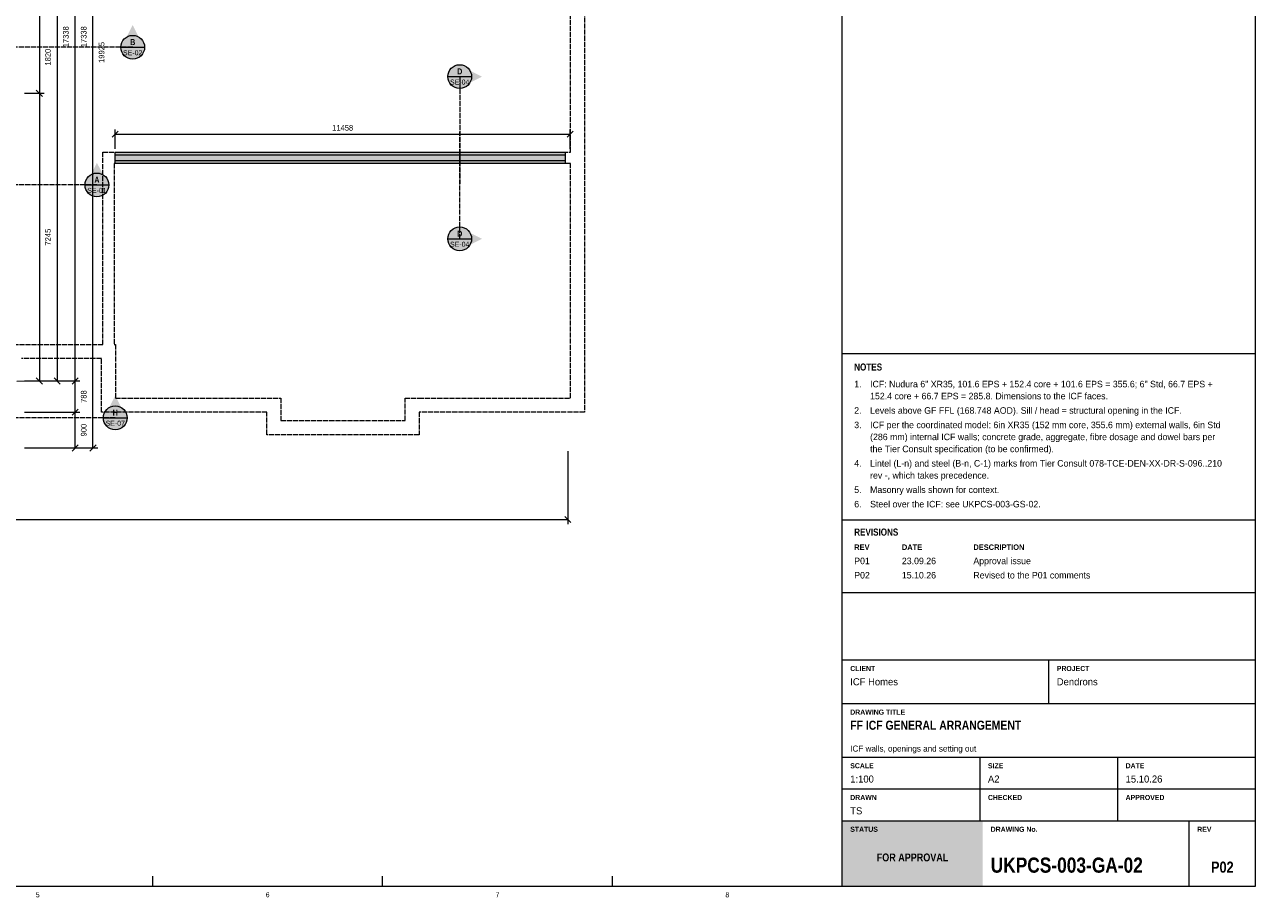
# Model space of a CAD drawing. Header units: millimetres. Extents: x 17 to 587, y 4 to 415.
# Tile 3 of 4: x 277 to 587, y 4 to 224. Entities that reach past the tile are written whole.
import ezdxf
from ezdxf.enums import TextEntityAlignment as Align

# ---------------------------------------------------------------- set-up
doc = ezdxf.new("R2010")
doc.units = ezdxf.units.MM
doc.linetypes.add('DASHED', pattern=[1.524, 1.27, -0.254])
for name, color, linetype in [('FILL-C_B2B2B5', 7, 'Continuous'), ('FILL-EPS', 7, 'Continuous'), ('FILL-RED', 7, 'Continuous'), ('FILL-TEAL', 7, 'Continuous'), ('FILL-WHITE', 7, 'Continuous'), ('LINE-C_85297A', 7, 'Continuous'), ('LINE-INK', 7, 'Continuous'), ('LINE-RED', 7, 'Continuous'), ('LINE-RED-DASH', 7, 'DASHED'), ('LINE-STEEL_GREY', 7, 'Continuous'), ('LINE-STEEL_GREY-DASH', 7, 'DASHED'), ('TEXT-EPS', 7, 'Continuous'), ('TEXT-INK', 7, 'Continuous'), ('TEXT-RED', 7, 'Continuous'), ('TEXT-STEEL_GREY', 7, 'Continuous'), ('TEXT-WHITE', 7, 'Continuous')]:
    doc.layers.add(name, color=color, linetype=linetype)
doc.styles.add('OpenSansCondensed-Bold', font='OpenSansCondensed-Bold.ttf')

msp = doc.modelspace()

# ---------------------------------------------------------------- hatches: boundary and pattern name
at = {"layer": 'FILL-C_B2B2B5', "true_color": 0xb2b2b5}
h = msp.add_hatch(color=256, dxfattribs=at)
h.dxf.hatch_style = 1
h.paths.add_polyline_path([(413.21, 189.71), (299.92, 189.71), (299.92, 191.23), (413.21, 191.23)])
at = {"layer": 'FILL-EPS', "true_color": 0xccffff}
h = msp.add_hatch(color=256, dxfattribs=at)
h.dxf.hatch_style = 1
h.paths.add_polyline_path([(413.21, 191.23), (299.92, 191.23), (299.92, 191.9), (413.21, 191.9)])
h = msp.add_hatch(color=256, dxfattribs=at)
h.dxf.hatch_style = 1
h.paths.add_polyline_path([(413.21, 189.04), (299.92, 189.04), (299.92, 189.71), (413.21, 189.71)])
at = {"layer": 'FILL-RED', "true_color": 0xb81a1f}
h = msp.add_hatch(color=256, dxfattribs=at)
h.dxf.hatch_style = 1
h.paths.add_polyline_path([(304.34, 223.89), (301.49, 218.29), (307.19, 218.29)])
h = msp.add_hatch(color=256, dxfattribs=at)
h.dxf.hatch_style = 1
h.paths.add_polyline_path([(392.27, 210.9), (386.67, 213.75), (386.67, 208.05)])
h = msp.add_hatch(color=256, dxfattribs=at)
h.dxf.hatch_style = 1
h.paths.add_polyline_path([(295.34, 189.21), (292.49, 183.61), (298.19, 183.61)])
h = msp.add_hatch(color=256, dxfattribs=at)
h.dxf.hatch_style = 1
h.paths.add_polyline_path([(392.27, 170.04), (386.67, 172.89), (386.67, 167.19)])
h = msp.add_hatch(color=256, dxfattribs=at)
h.dxf.hatch_style = 1
h.paths.add_polyline_path([(299.96, 130.56), (297.11, 124.96), (302.81, 124.96)])
at = {"layer": 'FILL-TEAL', "true_color": 0x009e85}
h = msp.add_hatch(color=256, dxfattribs=at)
h.dxf.hatch_style = 1
h.paths.add_polyline_path([(483.01, 7), (518.37, 7), (518.37, 23.5), (483.01, 23.5)])
at = {"layer": 'FILL-WHITE', "true_color": 0xffffff}
h = msp.add_hatch(color=256, dxfattribs=at)
h.dxf.hatch_style = 1
h.paths.add_polyline_path([(307.34, 218.29), (307.24, 219.07), (306.94, 219.79), (306.47, 220.41), (305.84, 220.89), (305.12, 221.19), (304.34, 221.29), (303.57, 221.19), (302.84, 220.89), (302.22, 220.41), (301.75, 219.79), (301.45, 219.07), (301.34, 218.29), (301.45, 217.51), (301.75, 216.79), (302.22, 216.17), (302.84, 215.69), (303.57, 215.39), (304.34, 215.29), (305.12, 215.39), (305.84, 215.69), (306.47, 216.17), (306.94, 216.79), (307.24, 217.51)])
h = msp.add_hatch(color=256, dxfattribs=at)
h.dxf.hatch_style = 1
h.paths.add_polyline_path([(389.67, 210.9), (389.57, 211.68), (389.27, 212.4), (388.79, 213.02), (388.17, 213.5), (387.45, 213.8), (386.67, 213.9), (385.89, 213.8), (385.17, 213.5), (384.55, 213.02), (384.07, 212.4), (383.77, 211.68), (383.67, 210.9), (383.77, 210.12), (384.07, 209.4), (384.55, 208.78), (385.17, 208.3), (385.89, 208), (386.67, 207.9), (387.45, 208), (388.17, 208.3), (388.79, 208.78), (389.27, 209.4), (389.57, 210.12)])
h = msp.add_hatch(color=256, dxfattribs=at)
h.dxf.hatch_style = 1
h.paths.add_polyline_path([(298.34, 183.61), (298.24, 184.39), (297.94, 185.11), (297.47, 185.73), (296.84, 186.21), (296.12, 186.51), (295.34, 186.61), (294.57, 186.51), (293.84, 186.21), (293.22, 185.73), (292.75, 185.11), (292.45, 184.39), (292.34, 183.61), (292.45, 182.83), (292.75, 182.11), (293.22, 181.49), (293.84, 181.01), (294.57, 180.71), (295.34, 180.61), (296.12, 180.71), (296.84, 181.01), (297.47, 181.49), (297.94, 182.11), (298.24, 182.83)])
h = msp.add_hatch(color=256, dxfattribs=at)
h.dxf.hatch_style = 1
h.paths.add_polyline_path([(389.67, 170.04), (389.57, 170.82), (389.27, 171.54), (388.79, 172.16), (388.17, 172.64), (387.45, 172.94), (386.67, 173.04), (385.89, 172.94), (385.17, 172.64), (384.55, 172.16), (384.07, 171.54), (383.77, 170.82), (383.67, 170.04), (383.77, 169.27), (384.07, 168.54), (384.55, 167.92), (385.17, 167.44), (385.89, 167.14), (386.67, 167.04), (387.45, 167.14), (388.17, 167.44), (388.79, 167.92), (389.27, 168.54), (389.57, 169.27)])
h = msp.add_hatch(color=256, dxfattribs=at)
h.dxf.hatch_style = 1
h.paths.add_polyline_path([(302.96, 124.96), (302.85, 125.74), (302.56, 126.46), (302.08, 127.08), (301.46, 127.56), (300.73, 127.86), (299.96, 127.96), (299.18, 127.86), (298.46, 127.56), (297.84, 127.08), (297.36, 126.46), (297.06, 125.74), (296.96, 124.96), (297.06, 124.18), (297.36, 123.46), (297.84, 122.84), (298.46, 122.36), (299.18, 122.06), (299.96, 121.96), (300.73, 122.06), (301.46, 122.36), (302.08, 122.84), (302.56, 123.46), (302.85, 124.18)])

# ---------------------------------------------------------------- linework, layer by layer
at = {"layer": 'LINE-C_85297A', "lineweight": 5}
msp.add_line((275.15, 134.19), (277.54, 134.3), dxfattribs=at)
at = {"layer": 'LINE-INK', "lineweight": 5}
for p, q in [((483, 7), (483, 413)), ((289.84, 117.37), (289.84, 316.63)), ((294.34, 117.37), (294.34, 316.63)), ((280.84, 307.63), (280.84, 134.25)), ((285.34, 307.63), (285.34, 134.25)), ((277.14, 206.7), (282.04, 206.7)), ((280.07, 207.48), (281.62, 205.92)), ((299.14, 195.62), (300.7, 197.18)), ((299.92, 192.7), (299.92, 197.6)), ((299.92, 196.4), (414.49, 196.4)), ((413.72, 195.62), (415.27, 197.18)), ((414.49, 192.7), (414.49, 197.6)), ((483, 141.17), (587, 141.17)), ((277.14, 134.25), (282.04, 134.25)), ((277.14, 134.25), (286.54, 134.25)), ((277.14, 134.25), (291.04, 134.25)), ((280.07, 135.03), (281.62, 133.47)), ((284.57, 135.03), (286.12, 133.47)), ((289.07, 133.47), (290.62, 135.03)), ((289.07, 125.6), (290.62, 127.15)), ((277.14, 126.37), (291.04, 126.37)), ((289.07, 116.6), (290.62, 118.15)), ((293.57, 116.6), (295.12, 118.15)), ((277.14, 117.37), (291.04, 117.37)), ((277.14, 117.37), (295.54, 117.37)), ((413.91, 116.57), (413.91, 98.17)), ((86.09, 99.37), (413.91, 99.37)), ((413.13, 100.15), (414.68, 98.6)), ((483, 99.3), (587, 99.3)), ((483, 81), (587, 81)), ((483, 64), (587, 64)), ((535, 53), (535, 64)), ((483, 53), (587, 53)), ((483, 39.5), (587, 39.5)), ((517.67, 31.5), (517.67, 39.5)), ((552.33, 31.5), (552.33, 39.5)), ((483, 31.5), (587, 31.5)), ((517.67, 23.5), (517.67, 31.5)), ((552.33, 23.5), (552.33, 31.5)), ((483, 23.5), (587, 23.5)), ((570.36, 7), (570.36, 23.5)), ((309.38, 7), (309.38, 9.5)), ((367.25, 7), (367.25, 9.5)), ((425.13, 7), (425.13, 9.5))]:
    msp.add_line(p, q, dxfattribs=at)
for points in [[(20, 7), (587, 7), (587, 413), (20, 413)], [(413.21, 191.9), (413.21, 189.04), (299.92, 189.04), (299.92, 191.9)]]:
    msp.add_lwpolyline(points, close=True, dxfattribs=at)
at = {"layer": 'LINE-RED', "lineweight": 5}
for p, q in [((301.34, 218.29), (307.34, 218.29)), ((383.67, 210.9), (389.67, 210.9)), ((292.34, 183.61), (298.34, 183.61)), ((383.67, 170.04), (389.67, 170.04)), ((296.96, 124.96), (302.96, 124.96))]:
    msp.add_line(p, q, dxfattribs=at)
for centre in [(304.34, 218.29), (386.67, 210.9), (295.34, 183.61), (386.67, 170.04), (299.96, 124.96)]:
    msp.add_circle(centre, 3, dxfattribs=at)
at = {"layer": 'LINE-RED-DASH', "lineweight": 5}
for p, q in [((304.34, 218.29), (268.34, 218.29)), ((386.67, 210.9), (386.67, 183.9)), ((386.67, 170.04), (386.67, 197.04)), ((295.34, 183.61), (268.34, 183.61)), ((299.96, 124.96), (257.96, 124.96))]:
    msp.add_line(p, q, dxfattribs=at)
at = {"layer": 'LINE-STEEL_GREY', "lineweight": 5}
msp.add_lwpolyline([(413.21, 189.71), (299.92, 189.71), (299.92, 191.23), (413.21, 191.23)], close=True, dxfattribs=at)
at = {"layer": 'LINE-STEEL_GREY-DASH', "lineweight": 5}
msp.add_lwpolyline([(272.79, 143.43), (296.81, 143.43), (296.81, 191.9), (414.54, 191.9), (414.54, 251.19), (406.66, 251.19), (406.66, 331.63), (410.22, 331.63), (410.22, 254.75), (418.09, 254.75), (418.09, 126.37), (376.47, 126.37), (376.47, 120.72), (338.09, 120.72), (338.09, 126.36), (296.47, 126.36), (296.47, 139.87), (276.35, 139.87)], dxfattribs=at)
msp.add_lwpolyline([(300.02, 143.43), (300.02, 129.92), (341.65, 129.92), (341.65, 124.28), (372.91, 124.28), (372.91, 129.93), (376.47, 129.93), (414.54, 129.93), (414.54, 189.04), (299.67, 189.04), (299.67, 143.43)], close=True, dxfattribs=at)

# ---------------------------------------------------------------- texts
at = {"layer": 'TEXT-EPS', "style": 'OpenSansCondensed-Bold'}
msp.add_text('STATUS', height=1.27, dxfattribs=at).set_placement((485, 20.7))
at = {"layer": 'TEXT-INK'}
for s, p in [('17338', (288.22, 220.94)), ('17338', (292.72, 220.94)), ('1820', (283.72, 215.8)), ('19925', (297.22, 217)), ('7245', (283.72, 170.47)), ('788', (292.72, 130.31)), ('900', (292.72, 121.87))]:
    msp.add_text(s, height=1.422, rotation=90, dxfattribs=at).set_placement(p, align=Align.CENTER)
msp.add_text('11458', height=1.422, dxfattribs=at).set_placement((357.21, 197.3), align=Align.CENTER)
at = {"layer": 'TEXT-INK', "style": 'OpenSansCondensed-Bold'}
for s, height, p in [('NOTES', 1.778, (486, 136.87)), ('REVISIONS', 1.778, (486, 95.3)), ('FF ICF GENERAL ARRANGEMENT', 2.286, (485, 46.4)), ('UKPCS-003-GA-02', 3.81, (520.36, 10.4))]:
    msp.add_text(s, height=height, dxfattribs=at).set_placement(p)
at = {"layer": 'TEXT-INK'}
for s, height, p in [('1.', 1.651, (486, 132.64)), ('ICF: Nudura 6" XR35, 101.6 EPS + 152.4 core + 101.6 EPS = 355.6; 6" Std, 66.7 EPS +', 1.651, (490, 132.64)), ('152.4 core + 66.7 EPS = 285.8. Dimensions to the ICF faces.', 1.651, (490, 129.62)), ('2.', 1.651, (486, 125.99)), ('Levels above GF FFL (168.748 AOD). Sill / head = structural opening in the ICF.', 1.651, (490, 125.99)), ('3.', 1.651, (486, 122.36)), ('ICF per the coordinated model: 6in XR35 (152 mm core, 355.6 mm) external walls, 6in Std', 1.651, (490, 122.36)), ('(286 mm) internal ICF walls; concrete grade, aggregate, fibre dosage and dowel bars per', 1.651, (490, 119.34)), ('the Tier Consult specification (to be confirmed).', 1.651, (490, 116.31)), ('4.', 1.651, (486, 112.68)), ('Lintel (L-n) and steel (B-n, C-1) marks from Tier Consult 078-TCE-DEN-XX-DR-S-096..210', 1.651, (490, 112.68)), ('rev -, which takes precedence.', 1.651, (490, 109.65)), ('5.', 1.651, (486, 106.03)), ('Masonry walls shown for context.', 1.651, (490, 106.03)), ('6.', 1.651, (486, 102.4)), ('Steel over the ICF: see UKPCS-003-GS-02.', 1.651, (490, 102.4)), ('Approval issue', 1.651, (516, 88.1)), ('P01', 1.651, (486, 88.1)), ('23.09.26', 1.651, (498, 88.1)), ('P02', 1.651, (486, 84.5)), ('15.10.26', 1.651, (498, 84.5)), ('Revised to the P01 comments', 1.651, (516, 84.5)), ('ICF Homes', 1.778, (485, 57.6)), ('Dendrons', 1.778, (537, 57.6)), ('1:100', 1.778, (485, 33.1)), ('A2', 1.778, (519.67, 33.1)), ('15.10.26', 1.778, (554.33, 33.1)), ('TS', 1.778, (485, 25.1))]:
    msp.add_text(s, height=height, dxfattribs=at).set_placement(p)
at = {"layer": 'TEXT-INK', "style": 'OpenSansCondensed-Bold'}
msp.add_text('P02', height=2.794, dxfattribs=at).set_placement((578.68, 10.4), align=Align.CENTER)
at = {"layer": 'TEXT-RED', "style": 'OpenSansCondensed-Bold'}
for s, p in [('B', (304.34, 218.84)), ('D', (386.67, 211.45)), ('A', (295.34, 184.16)), ('D', (386.67, 170.59)), ('H', (299.96, 125.51))]:
    msp.add_text(s, height=1.52, dxfattribs=at).set_placement(p, align=Align.CENTER)
at = {"layer": 'TEXT-RED'}
for s, p in [('SE-02', (304.34, 216.29)), ('SE-04', (386.67, 208.9)), ('SE-01', (295.34, 181.61)), ('SE-04', (386.67, 168.04)), ('SE-07', (299.96, 122.96))]:
    msp.add_text(s, height=1.27, dxfattribs=at).set_placement(p, align=Align.CENTER)
at = {"layer": 'TEXT-STEEL_GREY', "style": 'OpenSansCondensed-Bold'}
for s, height, p in [('REV', 1.372, (486, 91.7)), ('DATE', 1.372, (498, 91.7)), ('DESCRIPTION', 1.3716, (516, 91.7)), ('CLIENT', 1.27, (485, 61.2)), ('PROJECT', 1.27, (537, 61.2)), ('DRAWING TITLE', 1.27, (485, 50.2)), ('SCALE', 1.27, (485, 36.7)), ('SIZE', 1.27, (519.67, 36.7)), ('DATE', 1.27, (554.33, 36.7)), ('DRAWN', 1.27, (485, 28.7)), ('CHECKED', 1.27, (519.67, 28.7)), ('APPROVED', 1.27, (554.33, 28.7)), ('DRAWING No.', 1.27, (520.36, 20.7)), ('REV', 1.27, (572.36, 20.7))]:
    msp.add_text(s, height=height, dxfattribs=at).set_placement(p)
at = {"layer": 'TEXT-STEEL_GREY'}
msp.add_text('ICF walls, openings and setting out', height=1.524, dxfattribs=at).set_placement((485, 40.9))
for s, p in [('5', (280.44, 4.2)), ('6', (338.31, 4.2)), ('7', (396.19, 4.2)), ('8', (454.06, 4.2))]:
    msp.add_text(s, height=1.27, dxfattribs=at).set_placement(p, align=Align.CENTER)
at = {"layer": 'TEXT-WHITE', "style": 'OpenSansCondensed-Bold'}
msp.add_text('FOR APPROVAL', height=1.9812, dxfattribs=at).set_placement((500.68, 13.25), align=Align.CENTER)

doc.saveas('drawing.dxf')
